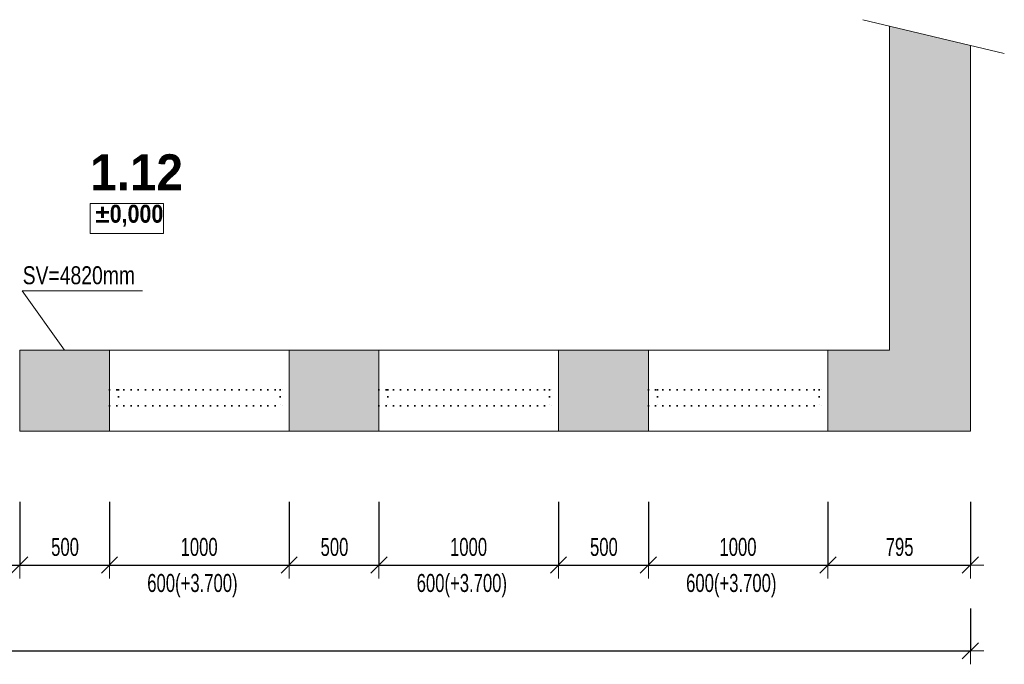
# Model space of a CAD drawing. Header units: millimetres. Extents: x -19215 to 25158, y -68454 to -42345.
# Tile 19 of 23: x 12335 to 17816, y -68454 to -64867. Entities that reach past the tile are written whole.
import ezdxf

# ---------------------------------------------------------------- set-up
doc = ezdxf.new("R2010")
doc.units = ezdxf.units.MM
doc.header["$PDMODE"] = 65
doc.linetypes.add('Teckovana 0.5x_2', pattern=[40, 0, -40])
doc.layers.add('XR$1$1.NP - STÁVAJÍCÍ_1', color=7, linetype='Continuous', lineweight=25)
doc.styles.add('Arial Black', font='Arial Black')
doc.styles.add('ARIALNARROW', font='ARIALN.TTF')
doc.dimstyles.new('DIMSTYLE_9', dxfattribs={"dimtxt": 100, "dimasz": 150, "dimexe": 0, "dimexo": 0, "dimgap": 50, "dimtad": 2, "dimdec": 0, "dimrnd": 5, "dimzin": 12, "dimdsep": 46, "dimtxsty": 'ARIALNARROW', "dimblk1": 'ALL_ML_STRICH', "dimblk2": 'ALL_ML_STRICH', "dimsah": 1, "dimcen": 0, "dimclrd": 96, "dimclre": 96, "dimclrt": 96, "dimadec": 0, "dimazin": 0, "dimtfac": 1, "dimtdec": 0, "dimtix": 1, "dimtmove": 2, "dimatfit": 3, "dimfxl": 0, "dimtzin": 0, "dimlwd": 0, "dimlwe": 13, "dimarcsym": 0})

# ---------------------------------------------------------------- blocks, each defined once
blk = doc.blocks.new('ALL_ML_STRICH')
at = {"color": 0, "linetype": 'ByBlock', "lineweight": -2}
for p, q in [((0, -0.5), (0, 0.5)), ((-1, 0), (0.5, 0)), ((-0.3, -0.3), (0.3, 0.3))]:
    blk.add_line(p, q, dxfattribs=at)
blk = doc.blocks.new('*D60')
at = {"layer": 'DEFPOINTS', "color": 96, "linetype": 'Continuous', "lineweight": 13}
for p in [(11334.7, -67156.7), (12334.7, -67156.7), (11334.7, -67901.9)]:
    blk.add_point(p, dxfattribs=at)
at = {"layer": 'XR$1$1.NP - STÁVAJÍCÍ_1', "color": 96, "linetype": 'Continuous', "lineweight": -2}
for p, q in [((11334.7, -67550.7), (11334.7, -67901.9)), ((12334.7, -67550.7), (12334.7, -67901.9)), ((11334.7, -67901.9), (12334.7, -67901.9))]:
    blk.add_line(p, q, dxfattribs=at)
at = {"layer": 'XR$1$1.NP - STÁVAJÍCÍ_1', "color": 96, "linetype": 'Continuous', "lineweight": 13, "xscale": 150, "yscale": 150, "zscale": 150, "rotation": 180}
blk.add_blockref('ALL_ML_STRICH', (11334.7, -67901.9), dxfattribs=at)
at = {"layer": 'XR$1$1.NP - STÁVAJÍCÍ_1', "color": 96, "linetype": 'Continuous', "lineweight": 13, "xscale": 150, "yscale": 150, "zscale": 150}
blk.add_blockref('ALL_ML_STRICH', (12334.7, -67901.9), dxfattribs=at)
at = {"layer": 'XR$1$1.NP - STÁVAJÍCÍ_1', "color": 96, "linetype": 'Continuous', "lineweight": 13, "insert": (11833.6, -67801.9), "char_height": 100, "width": 324.571, "attachment_point": 5, "style": 'ARIALNARROW'}
blk.add_mtext('\\W0.81;\\A1;{1000}', dxfattribs=at)
at = {"layer": 'XR$1$1.NP - STÁVAJÍCÍ_1', "color": 96, "linetype": 'Continuous', "lineweight": 13, "insert": (11544.8, -67951.9), "char_height": 100, "width": 5, "attachment_point": 1, "line_spacing_factor": 0.60241, "style": 'ARIALNARROW'}
blk.add_mtext('\\W0.81;600(+3.700)', dxfattribs=at)
blk = doc.blocks.new('*D61')
at = {"layer": 'DEFPOINTS', "color": 96, "linetype": 'Continuous', "lineweight": 13}
for p in [(12334.7, -67156.7), (12834.7, -67156.7), (12334.7, -67901.9)]:
    blk.add_point(p, dxfattribs=at)
at = {"layer": 'XR$1$1.NP - STÁVAJÍCÍ_1', "color": 96, "linetype": 'Continuous', "lineweight": -2}
for p, q in [((12334.7, -67550.7), (12334.7, -67901.9)), ((12834.7, -67550.7), (12834.7, -67901.9)), ((12334.7, -67901.9), (12834.7, -67901.9))]:
    blk.add_line(p, q, dxfattribs=at)
at = {"layer": 'XR$1$1.NP - STÁVAJÍCÍ_1', "color": 96, "linetype": 'Continuous', "lineweight": 13, "xscale": 150, "yscale": 150, "zscale": 150, "rotation": 180}
blk.add_blockref('ALL_ML_STRICH', (12334.7, -67901.9), dxfattribs=at)
at = {"layer": 'XR$1$1.NP - STÁVAJÍCÍ_1', "color": 96, "linetype": 'Continuous', "lineweight": 13, "xscale": 150, "yscale": 150, "zscale": 150}
blk.add_blockref('ALL_ML_STRICH', (12834.7, -67901.9), dxfattribs=at)
at = {"layer": 'XR$1$1.NP - STÁVAJÍCÍ_1', "color": 96, "linetype": 'Continuous', "lineweight": 13, "insert": (12587.2, -67801.9), "char_height": 100, "width": 243.429, "attachment_point": 5, "style": 'ARIALNARROW'}
blk.add_mtext('\\W0.81;\\A1;{500}', dxfattribs=at)
blk = doc.blocks.new('*D62')
at = {"layer": 'DEFPOINTS', "color": 96, "linetype": 'Continuous', "lineweight": 13}
for p in [(12834.7, -67156.7), (13834.7, -67156.7), (12834.7, -67901.9)]:
    blk.add_point(p, dxfattribs=at)
at = {"layer": 'XR$1$1.NP - STÁVAJÍCÍ_1', "color": 96, "linetype": 'Continuous', "lineweight": -2}
for p, q in [((12834.7, -67550.7), (12834.7, -67901.9)), ((13834.7, -67550.7), (13834.7, -67901.9)), ((12834.7, -67901.9), (13834.7, -67901.9))]:
    blk.add_line(p, q, dxfattribs=at)
at = {"layer": 'XR$1$1.NP - STÁVAJÍCÍ_1', "color": 96, "linetype": 'Continuous', "lineweight": 13, "xscale": 150, "yscale": 150, "zscale": 150, "rotation": 180}
blk.add_blockref('ALL_ML_STRICH', (12834.7, -67901.9), dxfattribs=at)
at = {"layer": 'XR$1$1.NP - STÁVAJÍCÍ_1', "color": 96, "linetype": 'Continuous', "lineweight": 13, "xscale": 150, "yscale": 150, "zscale": 150}
blk.add_blockref('ALL_ML_STRICH', (13834.7, -67901.9), dxfattribs=at)
at = {"layer": 'XR$1$1.NP - STÁVAJÍCÍ_1', "color": 96, "linetype": 'Continuous', "lineweight": 13, "insert": (13333.6, -67801.9), "char_height": 100, "width": 324.571, "attachment_point": 5, "style": 'ARIALNARROW'}
blk.add_mtext('\\W0.81;\\A1;{1000}', dxfattribs=at)
at = {"layer": 'XR$1$1.NP - STÁVAJÍCÍ_1', "color": 96, "linetype": 'Continuous', "lineweight": 13, "insert": (13044.8, -67951.9), "char_height": 100, "width": 5, "attachment_point": 1, "line_spacing_factor": 0.60241, "style": 'ARIALNARROW'}
blk.add_mtext('\\W0.81;600(+3.700)', dxfattribs=at)
blk = doc.blocks.new('*D63')
at = {"layer": 'DEFPOINTS', "color": 96, "linetype": 'Continuous', "lineweight": 13}
for p in [(13834.7, -67156.7), (14334.7, -67156.7), (13834.7, -67901.9)]:
    blk.add_point(p, dxfattribs=at)
at = {"layer": 'XR$1$1.NP - STÁVAJÍCÍ_1', "color": 96, "linetype": 'Continuous', "lineweight": -2}
for p, q in [((13834.7, -67550.7), (13834.7, -67901.9)), ((14334.7, -67550.7), (14334.7, -67901.9)), ((13834.7, -67901.9), (14334.7, -67901.9))]:
    blk.add_line(p, q, dxfattribs=at)
at = {"layer": 'XR$1$1.NP - STÁVAJÍCÍ_1', "color": 96, "linetype": 'Continuous', "lineweight": 13, "xscale": 150, "yscale": 150, "zscale": 150, "rotation": 180}
blk.add_blockref('ALL_ML_STRICH', (13834.7, -67901.9), dxfattribs=at)
at = {"layer": 'XR$1$1.NP - STÁVAJÍCÍ_1', "color": 96, "linetype": 'Continuous', "lineweight": 13, "xscale": 150, "yscale": 150, "zscale": 150}
blk.add_blockref('ALL_ML_STRICH', (14334.7, -67901.9), dxfattribs=at)
at = {"layer": 'XR$1$1.NP - STÁVAJÍCÍ_1', "color": 96, "linetype": 'Continuous', "lineweight": 13, "insert": (14087.2, -67801.9), "char_height": 100, "width": 243.429, "attachment_point": 5, "style": 'ARIALNARROW'}
blk.add_mtext('\\W0.81;\\A1;{500}', dxfattribs=at)
blk = doc.blocks.new('*D64')
at = {"layer": 'DEFPOINTS', "color": 96, "linetype": 'Continuous', "lineweight": 13}
for p in [(14334.7, -67156.7), (15334.7, -67156.7), (14334.7, -67901.9)]:
    blk.add_point(p, dxfattribs=at)
at = {"layer": 'XR$1$1.NP - STÁVAJÍCÍ_1', "color": 96, "linetype": 'Continuous', "lineweight": -2}
for p, q in [((14334.7, -67550.7), (14334.7, -67901.9)), ((15334.7, -67550.7), (15334.7, -67901.9)), ((14334.7, -67901.9), (15334.7, -67901.9))]:
    blk.add_line(p, q, dxfattribs=at)
at = {"layer": 'XR$1$1.NP - STÁVAJÍCÍ_1', "color": 96, "linetype": 'Continuous', "lineweight": 13, "xscale": 150, "yscale": 150, "zscale": 150, "rotation": 180}
blk.add_blockref('ALL_ML_STRICH', (14334.7, -67901.9), dxfattribs=at)
at = {"layer": 'XR$1$1.NP - STÁVAJÍCÍ_1', "color": 96, "linetype": 'Continuous', "lineweight": 13, "xscale": 150, "yscale": 150, "zscale": 150}
blk.add_blockref('ALL_ML_STRICH', (15334.7, -67901.9), dxfattribs=at)
at = {"layer": 'XR$1$1.NP - STÁVAJÍCÍ_1', "color": 96, "linetype": 'Continuous', "lineweight": 13, "insert": (14833.6, -67801.9), "char_height": 100, "width": 324.571, "attachment_point": 5, "style": 'ARIALNARROW'}
blk.add_mtext('\\W0.81;\\A1;{1000}', dxfattribs=at)
at = {"layer": 'XR$1$1.NP - STÁVAJÍCÍ_1', "color": 96, "linetype": 'Continuous', "lineweight": 13, "insert": (14544.8, -67951.9), "char_height": 100, "width": 5, "attachment_point": 1, "line_spacing_factor": 0.60241, "style": 'ARIALNARROW'}
blk.add_mtext('\\W0.81;600(+3.700)', dxfattribs=at)
blk = doc.blocks.new('*D65')
at = {"layer": 'DEFPOINTS', "color": 96, "linetype": 'Continuous', "lineweight": 13}
for p in [(15334.7, -67156.7), (15834.7, -67156.7), (15334.7, -67901.9)]:
    blk.add_point(p, dxfattribs=at)
at = {"layer": 'XR$1$1.NP - STÁVAJÍCÍ_1', "color": 96, "linetype": 'Continuous', "lineweight": -2}
for p, q in [((15334.7, -67550.7), (15334.7, -67901.9)), ((15834.7, -67550.7), (15834.7, -67901.9)), ((15334.7, -67901.9), (15834.7, -67901.9))]:
    blk.add_line(p, q, dxfattribs=at)
at = {"layer": 'XR$1$1.NP - STÁVAJÍCÍ_1', "color": 96, "linetype": 'Continuous', "lineweight": 13, "xscale": 150, "yscale": 150, "zscale": 150, "rotation": 180}
blk.add_blockref('ALL_ML_STRICH', (15334.7, -67901.9), dxfattribs=at)
at = {"layer": 'XR$1$1.NP - STÁVAJÍCÍ_1', "color": 96, "linetype": 'Continuous', "lineweight": 13, "xscale": 150, "yscale": 150, "zscale": 150}
blk.add_blockref('ALL_ML_STRICH', (15834.7, -67901.9), dxfattribs=at)
at = {"layer": 'XR$1$1.NP - STÁVAJÍCÍ_1', "color": 96, "linetype": 'Continuous', "lineweight": 13, "insert": (15587.2, -67801.9), "char_height": 100, "width": 243.429, "attachment_point": 5, "style": 'ARIALNARROW'}
blk.add_mtext('\\W0.81;\\A1;{500}', dxfattribs=at)
blk = doc.blocks.new('*D66')
at = {"layer": 'DEFPOINTS', "color": 96, "linetype": 'Continuous', "lineweight": 13}
for p in [(15834.7, -67156.7), (16834.7, -67156.7), (15834.7, -67901.9)]:
    blk.add_point(p, dxfattribs=at)
at = {"layer": 'XR$1$1.NP - STÁVAJÍCÍ_1', "color": 96, "linetype": 'Continuous', "lineweight": -2}
for p, q in [((15834.7, -67550.7), (15834.7, -67901.9)), ((16834.7, -67550.7), (16834.7, -67901.9)), ((15834.7, -67901.9), (16834.7, -67901.9))]:
    blk.add_line(p, q, dxfattribs=at)
at = {"layer": 'XR$1$1.NP - STÁVAJÍCÍ_1', "color": 96, "linetype": 'Continuous', "lineweight": 13, "xscale": 150, "yscale": 150, "zscale": 150, "rotation": 180}
blk.add_blockref('ALL_ML_STRICH', (15834.7, -67901.9), dxfattribs=at)
at = {"layer": 'XR$1$1.NP - STÁVAJÍCÍ_1', "color": 96, "linetype": 'Continuous', "lineweight": 13, "xscale": 150, "yscale": 150, "zscale": 150}
blk.add_blockref('ALL_ML_STRICH', (16834.7, -67901.9), dxfattribs=at)
at = {"layer": 'XR$1$1.NP - STÁVAJÍCÍ_1', "color": 96, "linetype": 'Continuous', "lineweight": 13, "insert": (16333.6, -67801.9), "char_height": 100, "width": 324.571, "attachment_point": 5, "style": 'ARIALNARROW'}
blk.add_mtext('\\W0.81;\\A1;{1000}', dxfattribs=at)
at = {"layer": 'XR$1$1.NP - STÁVAJÍCÍ_1', "color": 96, "linetype": 'Continuous', "lineweight": 13, "insert": (16044.8, -67951.9), "char_height": 100, "width": 5, "attachment_point": 1, "line_spacing_factor": 0.60241, "style": 'ARIALNARROW'}
blk.add_mtext('\\W0.81;600(+3.700)', dxfattribs=at)
blk = doc.blocks.new('*D67')
at = {"layer": 'DEFPOINTS', "color": 96, "linetype": 'Continuous', "lineweight": 13}
for p in [(16834.7, -67156.7), (17627.2, -67156.7), (16834.7, -67901.9)]:
    blk.add_point(p, dxfattribs=at)
at = {"layer": 'XR$1$1.NP - STÁVAJÍCÍ_1', "color": 96, "linetype": 'Continuous', "lineweight": -2}
for p, q in [((16834.7, -67550.7), (16834.7, -67901.9)), ((17627.2, -67550.7), (17627.2, -67901.9)), ((16834.7, -67901.9), (17627.2, -67901.9))]:
    blk.add_line(p, q, dxfattribs=at)
at = {"layer": 'XR$1$1.NP - STÁVAJÍCÍ_1', "color": 96, "linetype": 'Continuous', "lineweight": 13, "xscale": 150, "yscale": 150, "zscale": 150, "rotation": 180}
blk.add_blockref('ALL_ML_STRICH', (16834.7, -67901.9), dxfattribs=at)
at = {"layer": 'XR$1$1.NP - STÁVAJÍCÍ_1', "color": 96, "linetype": 'Continuous', "lineweight": 13, "xscale": 150, "yscale": 150, "zscale": 150}
blk.add_blockref('ALL_ML_STRICH', (17627.2, -67901.9), dxfattribs=at)
at = {"layer": 'XR$1$1.NP - STÁVAJÍCÍ_1', "color": 96, "linetype": 'Continuous', "lineweight": 13, "insert": (17233.4, -67801.9), "char_height": 100, "width": 243.429, "attachment_point": 5, "style": 'ARIALNARROW'}
blk.add_mtext('\\W0.81;\\A1;{795}', dxfattribs=at)
blk = doc.blocks.new('*D68')
at = {"layer": 'DEFPOINTS', "color": 96, "linetype": 'Continuous', "lineweight": 13}
for p in [(-11957.8, -67156.7), (17627.2, -67156.7), (-11957.8, -68379.5)]:
    blk.add_point(p, dxfattribs=at)
at = {"layer": 'XR$1$1.NP - STÁVAJÍCÍ_1', "color": 96, "linetype": 'Continuous', "lineweight": -2}
for p, q in [((-11957.8, -68110.7), (-11957.8, -68379.5)), ((17627.2, -68144), (17627.2, -68379.5)), ((-11957.8, -68379.5), (17627.2, -68379.5))]:
    blk.add_line(p, q, dxfattribs=at)
at = {"layer": 'XR$1$1.NP - STÁVAJÍCÍ_1', "color": 96, "linetype": 'Continuous', "lineweight": 13, "xscale": 150, "yscale": 150, "zscale": 150, "rotation": 180}
blk.add_blockref('ALL_ML_STRICH', (-11957.8, -68379.5), dxfattribs=at)
at = {"layer": 'XR$1$1.NP - STÁVAJÍCÍ_1', "color": 96, "linetype": 'Continuous', "lineweight": 13, "xscale": 150, "yscale": 150, "zscale": 150}
blk.add_blockref('ALL_ML_STRICH', (17627.2, -68379.5), dxfattribs=at)
at = {"layer": 'XR$1$1.NP - STÁVAJÍCÍ_1', "color": 96, "linetype": 'Continuous', "lineweight": 13, "insert": (2830, -68279.5), "char_height": 100, "width": 405.714, "attachment_point": 5, "style": 'ARIALNARROW'}
blk.add_mtext('\\W0.81;\\A1;{29585}', dxfattribs=at)

msp = doc.modelspace()

# ---------------------------------------------------------------- hatches: boundary and pattern name
at = {"layer": 'XR$1$1.NP - STÁVAJÍCÍ_1', "linetype": 'Continuous', "lineweight": 13}
for points in [[(17177.2, -66706.7), (16834.7, -66706.7), (16834.7, -67156.7), (17627.2, -67156.7), (17627.2, -65010.1), (17177.2, -64902.6)], [(12334.7, -67156.7), (12834.7, -67156.7), (12834.7, -66706.7), (12334.7, -66706.7)], [(13834.7, -67156.7), (14334.7, -67156.7), (14334.7, -66706.7), (13834.7, -66706.7)], [(15334.7, -67156.7), (15834.7, -67156.7), (15834.7, -66706.7), (15334.7, -66706.7)]]:
    msp.add_hatch(color=254, dxfattribs=at).paths.add_polyline_path(points)

# ---------------------------------------------------------------- linework, layer by layer
at = {"layer": 'XR$1$1.NP - STÁVAJÍCÍ_1', "color": 7, "linetype": 'Continuous', "lineweight": 13}
msp.add_line((17028.6, -64867.2), (17816.3, -65055.3), dxfattribs=at)
at = {"layer": 'XR$1$1.NP - STÁVAJÍCÍ_1', "color": 250, "linetype": 'Continuous', "lineweight": 18}
for p, q in [((17177.2, -64902.6), (17177.2, -66706.7)), ((17627.2, -65010.1), (17627.2, -67156.7)), ((12334.7, -66706.7), (12334.7, -67156.7)), ((12834.7, -66706.7), (12334.7, -66706.7)), ((12834.7, -66706.7), (12834.7, -67156.7)), ((13834.7, -66706.7), (13834.7, -67156.7)), ((14334.7, -66706.7), (13834.7, -66706.7)), ((14334.7, -66706.7), (14334.7, -67156.7)), ((15334.7, -66706.7), (15334.7, -67156.7)), ((15834.7, -66706.7), (15334.7, -66706.7)), ((15834.7, -66706.7), (15834.7, -67156.7)), ((16834.7, -66706.7), (16834.7, -67156.7)), ((17177.2, -66706.7), (16834.7, -66706.7)), ((12834.7, -67156.7), (12334.7, -67156.7)), ((14334.7, -67156.7), (13834.7, -67156.7)), ((15834.7, -67156.7), (15334.7, -67156.7)), ((17627.2, -67156.7), (16834.7, -67156.7))]:
    msp.add_line(p, q, dxfattribs=at)
at = {"layer": 'XR$1$1.NP - STÁVAJÍCÍ_1', "color": 96, "linetype": 'Continuous', "lineweight": 13}
for p, q in [((13019.2, -66376.7), (12349.2, -66376.7)), ((12349.2, -66376.7), (12584.7, -66706.7))]:
    msp.add_line(p, q, dxfattribs=at)
at = {"layer": 'XR$1$1.NP - STÁVAJÍCÍ_1', "color": 250, "linetype": 'Continuous', "lineweight": 13}
for p, q in [((12834.7, -66706.7), (13834.7, -66706.7)), ((14334.7, -66706.7), (15334.7, -66706.7)), ((15834.7, -66706.7), (16834.7, -66706.7)), ((12834.7, -67156.7), (13834.7, -67156.7)), ((14334.7, -67156.7), (15334.7, -67156.7)), ((15834.7, -67156.7), (16834.7, -67156.7))]:
    msp.add_line(p, q, dxfattribs=at)
at = {"layer": 'XR$1$1.NP - STÁVAJÍCÍ_1', "color": 7, "linetype": 'Teckovana 0.5x_2', "lineweight": 35}
for p, q in [((12834.7, -66926.7), (13834.7, -66926.7)), ((12884.7, -66926.7), (12884.7, -67016.7)), ((13784.7, -66926.7), (13784.7, -67016.7)), ((14334.7, -66926.7), (15334.7, -66926.7)), ((14384.7, -66926.7), (14384.7, -67016.7)), ((15284.7, -66926.7), (15284.7, -67016.7)), ((15834.7, -66926.7), (16834.7, -66926.7)), ((15884.7, -66926.7), (15884.7, -67016.7)), ((16784.7, -66926.7), (16784.7, -67016.7)), ((12834.7, -67016.7), (13834.7, -67016.7)), ((14334.7, -67016.7), (15334.7, -67016.7)), ((15834.7, -67016.7), (16834.7, -67016.7))]:
    msp.add_line(p, q, dxfattribs=at)
at = {"layer": 'XR$1$1.NP - STÁVAJÍCÍ_1', "color": 96, "linetype": 'Continuous', "lineweight": 13}
msp.add_lwpolyline([(12727.3, -66056.3), (13134.9, -66056.3), (13134.9, -65889.6), (12727.3, -65889.6), (12727.3, -66056.3)], dxfattribs=at)

# ---------------------------------------------------------------- texts
at = {"layer": 'XR$1$1.NP - STÁVAJÍCÍ_1', "color": 7, "linetype": 'Continuous', "lineweight": 35, "insert": (12727.3, -65616.3), "char_height": 200, "width": 627.778, "attachment_point": 1, "style": 'Arial Black'}
msp.add_mtext('\\W0.83;1.12', dxfattribs=at)
at = {"layer": 'XR$1$1.NP - STÁVAJÍCÍ_1', "color": 96, "linetype": 'Continuous', "lineweight": 13, "insert": (12756.2, -66019.6), "char_height": 100, "width": 430.643, "attachment_point": 7, "style": 'ARIALNARROW'}
msp.add_mtext('\\W1.04;\\fArial Narrow|i0|b1|c0|p0;±0,000', dxfattribs=at)
at = {"layer": 'XR$1$1.NP - STÁVAJÍCÍ_1', "color": 96, "linetype": 'Continuous', "lineweight": 18, "insert": (12664, -66290), "char_height": 100, "width": 676.724, "attachment_point": 5, "style": 'ARIALNARROW'}
msp.add_mtext('\\W0.94;SV=4820mm', dxfattribs=at)

# ---------------------------------------------------------------- dimensions: what is measured, and where the dimension line sits
at = {"layer": 'XR$1$1.NP - STÁVAJÍCÍ_1', "color": 96, "linetype": 'Continuous', "lineweight": 13}
for base, p1, p2, picture, middle in [((17627.2, -68379.5), (-11957.8, -68110.7), (17627.2, -68144), '*D68', (2830, -68279.5)), ((12834.7, -67901.9), (12334.7, -67550.7), (12834.7, -67550.7), '*D61', (12587.2, -67801.9)), ((14334.7, -67901.9), (13834.7, -67550.7), (14334.7, -67550.7), '*D63', (14087.2, -67801.9)), ((15834.7, -67901.9), (15334.7, -67550.7), (15834.7, -67550.7), '*D65', (15587.2, -67801.9)), ((17627.1508944, -67901.8885176), (16834.6508944, -67550.6921689), (17627.1508944, -67550.6921689), '*D67', (17233.4342277, -67801.8885176))]:
    dim = msp.add_linear_dim(base=base, p1=p1, p2=p2, dimstyle='DIMSTYLE_9', override={"dimpost": '<>', "dimclrd": 96, "dimclre": 96, "dimclrt": 96, "dimlwd": 0, "dimlwe": 13}, dxfattribs=at)
    dim.commit()
    dim.dimension.update_dxf_attribs({"geometry": picture, "text_midpoint": middle, "dimtype": 160})
for base, p1, p2, picture, middle in [((12334.7, -67901.9), (11334.7, -67550.7), (12334.7, -67550.7), '*D60', (11833.6, -67801.9)), ((13834.7, -67901.9), (12834.7, -67550.7), (13834.7, -67550.7), '*D62', (13333.6, -67801.9)), ((15334.7, -67901.9), (14334.7, -67550.7), (15334.7, -67550.7), '*D64', (14833.6, -67801.9)), ((16834.7, -67901.9), (15834.7, -67550.7), (16834.7, -67550.7), '*D66', (16333.6, -67801.9))]:
    dim = msp.add_linear_dim(base=base, p1=p1, p2=p2, text='<>\\X\\W0.81;600(+3.700)', dimstyle='DIMSTYLE_9', override={"dimpost": '<>', "dimclrd": 96, "dimclre": 96, "dimclrt": 96, "dimlwd": 0, "dimlwe": 13}, dxfattribs=at)
    dim.commit()
    dim.dimension.update_dxf_attribs({"geometry": picture, "text_midpoint": middle, "dimtype": 160})

doc.saveas('drawing.dxf')
